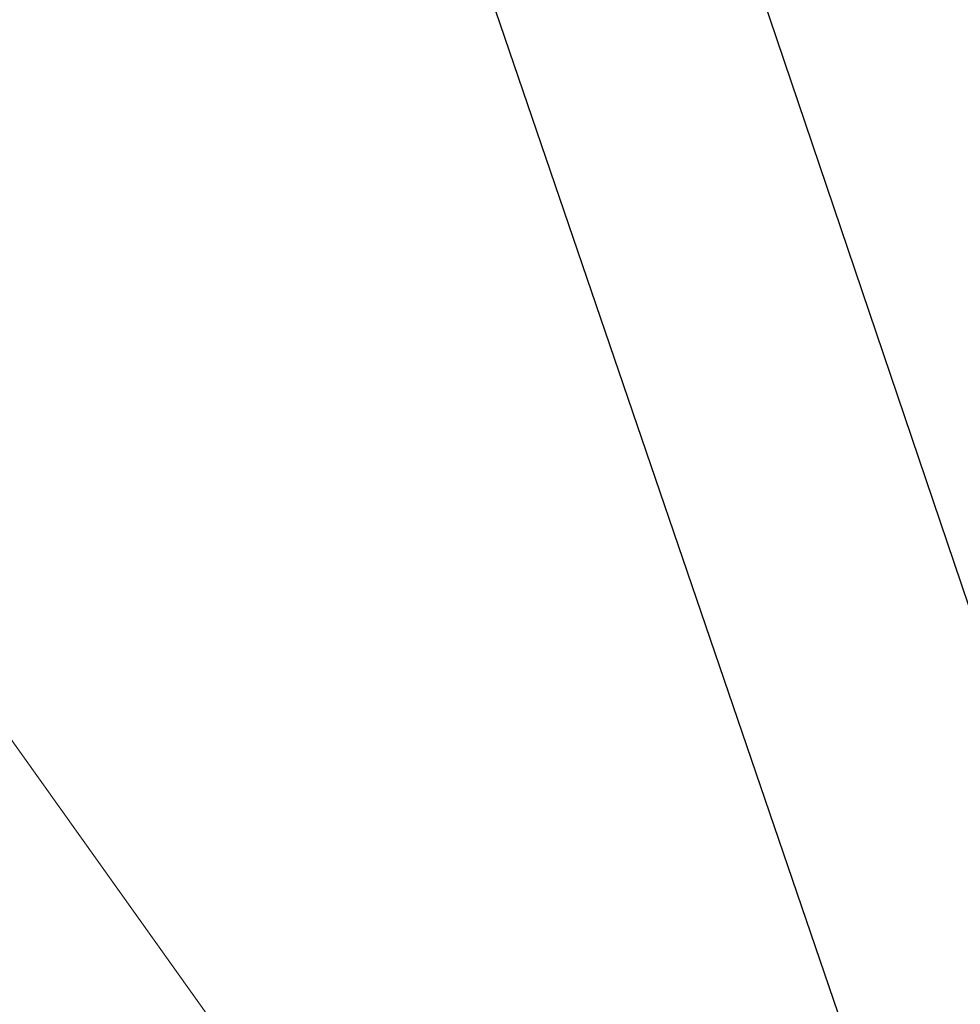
# Model space of a CAD drawing. Header units: metres. Extents: x 1111994 to 1112800, y 1268200 to 1269007.
# Tile 41 of 86: x 1112439.75 to 1112444.2, y 1268474.7 to 1268479.35. Entities that reach past the tile are written whole.
import ezdxf

# ---------------------------------------------------------------- set-up
doc = ezdxf.new("R2010")
doc.units = ezdxf.units.M
doc.header["$LTSCALE"] = 12.7
doc.header["$MEASUREMENT"] = 0
for name, color, linetype in [('Base', 251, 'Continuous'), ('RED PVC', 5, 'Continuous'), ('TUBERIA SANITARIA', 84, 'Continuous')]:
    doc.layers.add(name, color=color, linetype=linetype)

msp = doc.modelspace()

# ---------------------------------------------------------------- linework, layer by layer
at = {"layer": 'Base', "linetype": 'Continuous', "lineweight": 0, "flags": 128}
msp.add_lwpolyline([(1112488.722816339, 1268464.268233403), (1112479.012974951, 1268461.1624417), (1112481.972733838, 1268451.909152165), (1112475.27360046, 1268449.766366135), (1112472.313841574, 1268459.01965567), (1112454.153695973, 1268453.21094817), (1112453.30780964, 1268453.979636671), (1112450.636523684, 1268463.525813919), (1112443.534658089, 1268469.936309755), (1112443.157317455, 1268471.116014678), (1112438.607975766, 1268477.498183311), (1112432.383500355, 1268496.958171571)], dxfattribs=at)
at = {"layer": 'RED PVC'}
msp.add_line((1112450.509490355, 1268458.060712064), (1112435.992714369, 1268500.939430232), dxfattribs=at)
at = {"layer": 'TUBERIA SANITARIA'}
msp.add_line((1112449.899165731, 1268456.277906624), (1112434.366462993, 1268501.755335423), dxfattribs=at)

doc.saveas('drawing.dxf')
